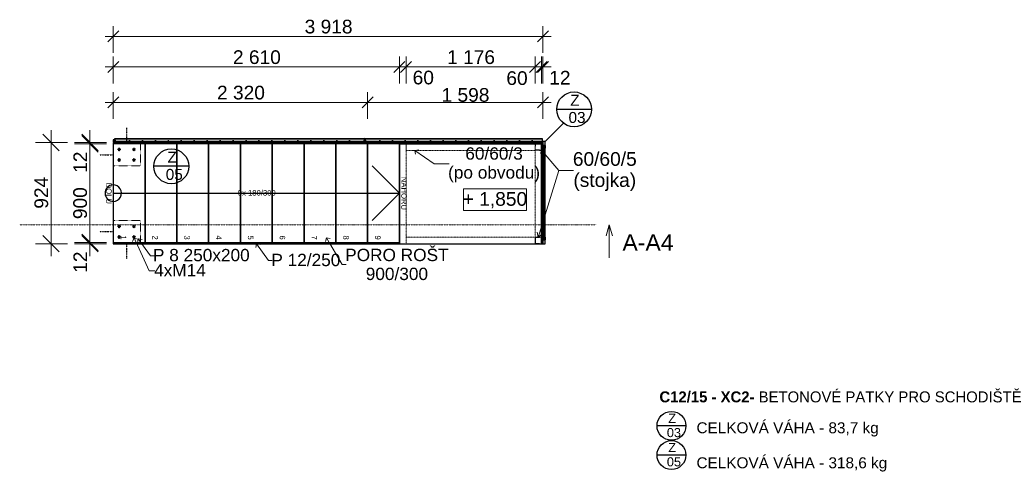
# Model space of a CAD drawing. Header units: millimetres. Extents: x -11934 to 16012, y -44210 to -5230.
# Tile 7 of 7: x -11934 to -2956, y -9386 to -5230. Entities that reach past the tile are written whole.
import ezdxf

# ---------------------------------------------------------------- set-up
doc = ezdxf.new("R2010")
doc.units = ezdxf.units.MM
doc.header["$MEASUREMENT"] = 0
for name, pattern in [('Wipeout_Contour', [1000, 0, -1000]), ('Čerchovaná S', [3.5, 1.5, -0.85, 0.3, -0.85]), ('čárkovaná 3', [1.5, 1, -0.5]), ('Čárkovaná S', [2.5, 1.5, -1])]:
    doc.linetypes.add(name, pattern=pattern)
for name, color, linetype in [('5._POHLED ZÁPADNÍ_3_Anotace - S', 7, 'Continuous'), ('5._POHLED ZÁPADNÍ_3_Anotace - SP', 7, 'Continuous'), ('5._POHLED ZÁPADNÍ_3_Interiér - schodiště', 7, 'Continuous'), ('5._POHLED ZÁPADNÍ_3_Konstrukce - nosné', 7, 'Continuous'), ('5._POHLED ZÁPADNÍ_3_Kóty - SP', 7, 'Continuous'), ('5._POHLED ZÁPADNÍ_3_Nové_3D prvky model', 7, 'Continuous'), ('5._POHLED ZÁPADNÍ_3_Nové_Interiér - schodiště', 7, 'Continuous'), ('5._POHLED ZÁPADNÍ_3_Nové_Konstrukce - nosné', 7, 'Continuous'), ('5._POHLED ZÁPADNÍ_3_Nové_Popis', 7, 'Continuous'), ('5._POHLED ZÁPADNÍ_3_Nové_Výplně - Povrchové', 7, 'Continuous'), ('5._POHLED ZÁPADNÍ_3_Popis_CZ', 7, 'Continuous'), ('5._POHLED ZÁPADNÍ_3_Značky - řezy', 7, 'Continuous')]:
    doc.layers.add(name, color=color, linetype=linetype)
doc.styles.add('GENEROVANÝ_STYL_1', font='txt')
doc.styles.add('GENEROVANÝ_STYL_2', font='txt')
doc.styles.add('GENEROVANÝ_STYL_3', font='txt')

msp = doc.modelspace()

# ---------------------------------------------------------------- linework, layer by layer
at = {"layer": '5._POHLED ZÁPADNÍ_3_Anotace - SP', "color": 154, "linetype": 'Continuous', "lineweight": 13}
for p, q in [((-8330.1, -6422), (-8295.3, -6415.7)), ((-8330.1, -6422), (-8153.8, -6543.8)), ((-8330.1, -6422), (-8323.7, -6456.8)), ((-7179.1, -6418), (-7181.7, -6453.3)), ((-7179.1, -6418), (-7018.7, -6604.4)), ((-7179.1, -6418), (-7143.8, -6420.7)), ((-8153.8, -6543.8), (-8018.9, -6543.8)), ((-7018.7, -6604.4), (-6883.9, -6604.4)), ((-7312.6, -6773.2), (-7888.6, -6773.2)), ((-7888.6, -6773.2), (-7888.6, -6969.6)), ((-7312.6, -6969.6), (-7312.6, -6773.2)), ((-7888.6, -6969.6), (-7312.6, -6969.6)), ((-10741.9, -7383.5), (-10707.8, -7383.5)), ((-9665.3, -7428), (-9631.2, -7428)), ((-10754.7, -7521.8), (-10703, -7521.8)), ((-8992.4, -7462.1), (-8958.4, -7462.1))]:
    msp.add_line(p, q, dxfattribs=at)
at = {"layer": '5._POHLED ZÁPADNÍ_3_Konstrukce - nosné', "color": 92, "linetype": 'Čárkovaná S', "lineweight": 13, "true_color": 0x00d700}
for p, q in [((-8411.1, -7274), (-8411.1, -6362)), ((-8411.1, -6362), (-7235.1, -6362)), ((-8411.1, -6422), (-8411.1, -6362)), ((-7175.1, -6362), (-7235.1, -6362)), ((-7235.1, -6362), (-7235.1, -7274)), ((-7235.1, -6362), (-7235.1, -6422)), ((-7175.1, -7274), (-7175.1, -6362)), ((-7235.1, -6422), (-8411.1, -6422)), ((-8411.1, -7214), (-7235.1, -7214)), ((-8411.1, -7274), (-8411.1, -7214)), ((-7235.1, -7214), (-7235.1, -7274)), ((-7235.1, -7274), (-8411.1, -7274)), ((-7235.1, -7274), (-7175.1, -7274))]:
    msp.add_line(p, q, dxfattribs=at)
at = {"layer": '5._POHLED ZÁPADNÍ_3_Konstrukce - nosné', "color": 21, "linetype": 'čárkovaná 3', "lineweight": 20, "true_color": 0xff9955}
for p, q in [((-7235.1, -6362), (-7175.1, -6362)), ((-7235.1, -6422), (-7235.1, -6362)), ((-7231.1, -6366), (-7179.1, -6366)), ((-7231.1, -6418), (-7231.1, -6366)), ((-7179.1, -6366), (-7179.1, -6418)), ((-7175.1, -6362), (-7175.1, -6422)), ((-7175.1, -6422), (-7235.1, -6422)), ((-7179.1, -6418), (-7231.1, -6418)), ((-7235.1, -7214), (-7175.1, -7214)), ((-7235.1, -7274), (-7235.1, -7214)), ((-7231.1, -7218), (-7179.1, -7218)), ((-7231.1, -7270), (-7231.1, -7218)), ((-7179.1, -7270), (-7231.1, -7270)), ((-7179.1, -7218), (-7179.1, -7270)), ((-7175.1, -7214), (-7175.1, -7274)), ((-7175.1, -7274), (-7235.1, -7274))]:
    msp.add_line(p, q, dxfattribs=at)
at = {"layer": '5._POHLED ZÁPADNÍ_3_Konstrukce - nosné', "color": 154, "linetype": 'Continuous', "lineweight": 13}
for p, q in [((-7018.7, -6604.4), (-7205.1, -7218)), ((-7205.1, -7218), (-7216.4, -7169.3)), ((-7205.1, -7218), (-7168.6, -7183.9))]:
    msp.add_line(p, q, dxfattribs=at)
at = {"layer": '5._POHLED ZÁPADNÍ_3_Kóty - SP', "color": 154, "linetype": 'Continuous', "lineweight": 13}
for p, q in [((-11081.1, -5531.7), (-11081.1, -5288)), ((-7163.1, -5531.7), (-7163.1, -5288)), ((-11156.1, -5381.7), (-11081.1, -5381.7)), ((-11031.1, -5331.7), (-11131.1, -5431.7)), ((-11081.1, -5381.7), (-7163.1, -5381.7)), ((-7213.1, -5431.7), (-7113.1, -5331.7)), ((-7163.1, -5381.7), (-7088.1, -5381.7)), ((-11031.1, -5610.6), (-11131.1, -5710.6)), ((-11081.1, -5810.6), (-11081.1, -5566.8)), ((-8421.1, -5610.6), (-8521.1, -5710.6)), ((-8471.1, -5810.6), (-8471.1, -5566.8)), ((-8361.1, -5610.6), (-8461.1, -5710.6)), ((-8411.1, -5810.6), (-8411.1, -5566.8)), ((-7185.1, -5610.6), (-7285.1, -5710.6)), ((-7235.1, -5810.6), (-7235.1, -5566.8)), ((-7225.1, -5710.6), (-7125.1, -5610.6)), ((-7113.1, -5610.6), (-7213.1, -5710.6)), ((-7175.1, -5810.6), (-7175.1, -5566.8)), ((-7163.1, -5810.6), (-7163.1, -5566.8)), ((-11156.1, -5660.6), (-11081.1, -5660.6)), ((-11081.1, -5660.6), (-8471.1, -5660.6)), ((-8471.1, -5660.6), (-8411.1, -5660.6)), ((-8411.1, -5660.6), (-7235.1, -5660.6)), ((-7235.1, -5660.6), (-7175.1, -5660.6)), ((-7175.1, -5660.6), (-7163.1, -5660.6)), ((-7163.1, -5660.6), (-7088.1, -5660.6)), ((-11081.1, -6134.1), (-11081.1, -5890.3)), ((-8761.1, -6134.1), (-8761.1, -5890.3)), ((-7163.1, -6134.1), (-7163.1, -5890.3)), ((-11156.1, -5984.1), (-11081.1, -5984.1)), ((-11031.1, -5934.1), (-11131.1, -6034.1)), ((-11081.1, -5984.1), (-8761.1, -5984.1)), ((-8711.1, -5934.1), (-8811.1, -6034.1)), ((-8761.1, -5984.1), (-7163.1, -5984.1)), ((-7213.1, -6034.1), (-7113.1, -5934.1)), ((-7163.1, -5984.1), (-7088.1, -5984.1)), ((-11573.2, -6425), (-11723.2, -6275)), ((-11648.2, -6350), (-11648.2, -6237.5)), ((-11368.9, -6275), (-11218.9, -6425)), ((-11293.9, -6350), (-11293.9, -6237.5)), ((-11498.2, -6350), (-11788.8, -6350)), ((-11648.2, -7274), (-11648.2, -6350)), ((-11143.9, -6350), (-11434.5, -6350)), ((-11143.9, -6362), (-11434.5, -6362)), ((-11218.9, -6437), (-11368.9, -6287)), ((-11293.9, -6362), (-11293.9, -6350)), ((-11293.9, -7262), (-11293.9, -6362)), ((-11723.2, -7199), (-11573.2, -7349)), ((-11143.9, -7262), (-11434.5, -7262)), ((-11368.9, -7187), (-11218.9, -7337)), ((-11218.9, -7349), (-11368.9, -7199)), ((-11293.9, -7274), (-11293.9, -7262)), ((-11498.2, -7274), (-11788.8, -7274)), ((-11648.2, -7386.5), (-11648.2, -7274)), ((-11143.9, -7274), (-11434.5, -7274)), ((-11293.9, -7386.5), (-11293.9, -7274))]:
    msp.add_line(p, q, dxfattribs=at)
at = {"layer": '5._POHLED ZÁPADNÍ_3_Nové_3D prvky model', "color": 1, "linetype": 'Continuous', "lineweight": 25, "flags": 128}
for points in [[(-8471.1, -6350), (-8471.1, -6362), (-7175.1, -6362), (-7175.1, -6350)], [(-8471.1, -6362), (-8471.1, -7274), (-7175.1, -7274), (-7175.1, -6362)], [(-7175.1, -7274), (-7163.1, -7274), (-7163.1, -6350), (-7175.1, -6350)]]:
    msp.add_lwpolyline(points, close=True, dxfattribs=at)
at = {"layer": '5._POHLED ZÁPADNÍ_3_Nové_Interiér - schodiště', "color": 1, "linetype": 'Continuous', "lineweight": 25}
for p, q in [((-8471.1, -6350), (-11081.1, -6350)), ((-11081.1, -6350), (-11081.1, -6362)), ((-11081.1, -6362), (-8471.1, -6362)), ((-8471.1, -6362), (-8471.1, -6350)), ((-8471.1, -7262), (-11081.1, -7262)), ((-11081.1, -7262), (-11081.1, -7274)), ((-8471.1, -7274), (-8471.1, -7262)), ((-11081.1, -7274), (-8471.1, -7274))]:
    msp.add_line(p, q, dxfattribs=at)
at = {"layer": '5._POHLED ZÁPADNÍ_3_Nové_Interiér - schodiště', "color": 1, "linetype": 'Čárkovaná S', "lineweight": 25, "flags": 128}
for points in [[(-10775.9, -6362), (-10775.9, -7262), (-10485.9, -7262), (-10485.9, -6362)], [(-10485.9, -6362), (-10485.9, -7262), (-10195.9, -7262), (-10195.9, -6362)], [(-10195.9, -6362), (-10195.9, -7262), (-9905.9, -7262), (-9905.9, -6362)], [(-9905.9, -6362), (-9905.9, -7262), (-9615.9, -7262), (-9615.9, -6362)], [(-9615.9, -6362), (-9615.9, -7262), (-9325.9, -7262), (-9325.9, -6362)], [(-9325.9, -6362), (-9325.9, -7262), (-9035.9, -7262), (-9035.9, -6362)], [(-9035.9, -6362), (-9035.9, -7262), (-8745.9, -7262), (-8745.9, -6362)], [(-8745.9, -6362), (-8745.9, -7262), (-8471.1, -7262), (-8471.1, -6362)]]:
    msp.add_lwpolyline(points, close=True, dxfattribs=at)
at = {"layer": '5._POHLED ZÁPADNÍ_3_Nové_Konstrukce - nosné', "color": 1, "linetype": 'Čerchovaná S', "lineweight": 25}
for p, q in [((-10956.4, -6709.2), (-10956.6, -6215.2)), ((-11203.4, -6462.3), (-10709.5, -6462.1)), ((-10956.4, -7410.2), (-10956.6, -6916.2)), ((-11203.4, -7163.3), (-10709.5, -7163.1))]:
    msp.add_line(p, q, dxfattribs=at)
at = {"layer": '5._POHLED ZÁPADNÍ_3_Nové_Konstrukce - nosné', "color": 1, "linetype": 'Continuous', "lineweight": 25}
for p, q in [((-8413.7, -6332.8), (-8425.7, -6332.8)), ((-8419.7, -6326.8), (-8419.7, -6338.8)), ((-8297.9, -6332.9), (-8309.9, -6332.9)), ((-8303.9, -6326.9), (-8303.9, -6338.9)), ((-8182, -6332.9), (-8194, -6332.9)), ((-8188, -6326.9), (-8188, -6338.9)), ((-8066.2, -6333), (-8078.2, -6333)), ((-8072.2, -6327), (-8072.2, -6339)), ((-7950.3, -6333.1), (-7962.3, -6333.1)), ((-7956.3, -6327.1), (-7956.4, -6339.1)), ((-7834.5, -6333.2), (-7846.5, -6333.2)), ((-7840.5, -6327.2), (-7840.5, -6339.2)), ((-7718.7, -6333.2), (-7730.7, -6333.2)), ((-7724.7, -6327.2), (-7724.7, -6339.2)), ((-7602.8, -6333.3), (-7614.8, -6333.3)), ((-7608.8, -6327.3), (-7608.8, -6339.3)), ((-7487, -6333.4), (-7499, -6333.4)), ((-7493, -6327.4), (-7493, -6339.4)), ((-7371.2, -6333.5), (-7383.2, -6333.5)), ((-7377.2, -6327.5), (-7377.2, -6339.5)), ((-7255.3, -6333.5), (-7267.3, -6333.5)), ((-7261.3, -6327.5), (-7261.3, -6339.5)), ((-7143, -6339.9), (-7163, -6339.9)), ((-7163, -6339.9), (-7163, -6389.9)), ((-7143, -6389.9), (-7143, -6339.9)), ((-7163, -6389.9), (-7163, -7225)), ((-7143, -7225), (-7143, -6389.9)), ((-7159, -6523.5), (-7147, -6523.5)), ((-7153, -6517.5), (-7153, -6529.5)), ((-7159, -6637.1), (-7147, -6637.1)), ((-7153, -6631.1), (-7153, -6643.1)), ((-7159, -6750.7), (-7147, -6750.7)), ((-7153, -6744.7), (-7153, -6756.7)), ((-7159, -6864.3), (-7147, -6864.3)), ((-7153, -6858.3), (-7153, -6870.3)), ((-7159, -6977.9), (-7147, -6977.9)), ((-7153, -6971.9), (-7153, -6983.9)), ((-7159, -7091.5), (-7147, -7091.5)), ((-7153, -7085.5), (-7153, -7097.5)), ((-7163, -7225), (-7163, -7275)), ((-7143, -7275), (-7143, -7225)), ((-7163, -7275), (-7143, -7275))]:
    msp.add_line(p, q, dxfattribs=at)
at = {"layer": '5._POHLED ZÁPADNÍ_3_Nové_Konstrukce - nosné', "color": 1, "linetype": 'Continuous', "lineweight": 25, "flags": 128}
for points in [[(-7165.5, -6402.4), (-7140.5, -6402.4), (-7140.5, -6377.4), (-7165.5, -6377.4)], [(-7159, -7225), (-7147, -7225), (-7147, -6389.9), (-7159, -6389.9)], [(-7165.5, -7237.5), (-7140.5, -7237.5), (-7140.5, -7212.5), (-7165.5, -7212.5)]]:
    msp.add_lwpolyline(points, close=True, dxfattribs=at)
at = {"layer": '5._POHLED ZÁPADNÍ_3_Nové_Popis', "color": 1, "linetype": 'Continuous', "lineweight": 25}
for p, q in [((-6720.1, -6047.7), (-7037.3, -6047.7)), ((-6976, -6172.9), (-7143, -6339.9)), ((-5859.2, -8935.2), (-6122.3, -8935.2)), ((-5859.2, -9201.9), (-6122.3, -9201.9))]:
    msp.add_line(p, q, dxfattribs=at)
for centre, radius in [((-6878.7, -6047.7), 158.6), ((-5990.8, -8935.2), 131.6), ((-5990.8, -9201.9), 131.6)]:
    msp.add_circle(centre, radius, dxfattribs=at)
at = {"layer": '5._POHLED ZÁPADNÍ_3_Značky - řezy', "color": 154, "linetype": 'Continuous', "lineweight": 13}
for p, q in [((-6587.5, -7201.6), (-6557.5, -7101.6)), ((-6557.5, -7101.6), (-6557.5, -7401.6)), ((-6527.5, -7201.6), (-6557.5, -7101.6))]:
    msp.add_line(p, q, dxfattribs=at)

# ---------------------------------------------------------------- texts
at = {"layer": '5._POHLED ZÁPADNÍ_3_Anotace - S', "color": 7, "linetype": 'Continuous', "lineweight": 20, "insert": (-6139.6, -8723.8), "char_height": 100, "attachment_point": 7, "style": 'GENEROVANÝ_STYL_3'}
msp.add_mtext('\\A1;{\\pql;\\fArial|b1|i0|c238|p38; C12/15 - XC2- \\fArial|b0|i0|c238|p38;BETON\\fArial|b0|i0|c238|p38;OVÉ\\fArial|b1|i0|c238|p38; \\fArial|b0|i0|c238|p38;PATKY PRO SCHODIŠTĚ }', dxfattribs=at)
at = {"layer": '5._POHLED ZÁPADNÍ_3_Anotace - S', "color": 7, "linetype": 'Continuous', "lineweight": 20, "insert": (-5762.3, -9352.4), "char_height": 100, "attachment_point": 7, "line_spacing_factor": 0.766493, "style": 'GENEROVANÝ_STYL_1'}
msp.add_mtext('\\A1;{\\pql;\\fArial|b0|i0|c238|p38;CELKOVÁ VÁHA - 83,7 kg\\P\\pql;\\fArial|b0|i0|c238|p38;\\P\\pql;\\fArial|b0|i0|c238|p38;\\H0.500000x;\\P\\pql;\\fArial|b0|i0|c238|p38;\\H2.000000x;CELKOVÁ VÁHA - 318,6 kg}', dxfattribs=at)
at = {"layer": '5._POHLED ZÁPADNÍ_3_Anotace - SP', "color": 154, "linetype": 'Continuous', "lineweight": 13, "attachment_point": 5, "line_spacing_factor": 0.92221, "style": 'GENEROVANÝ_STYL_1'}
for s, insert, char_height in [('\\A1;{\\pqc;\\fArial|b0|i0|c238|p38;60/60/3\\P\\pqc;\\fArial|b0|i0|c238|p38;(po obvodu)}', (-7608.5, -6553.7), 112.5), ('\\A1;{\\pqc;\\fArial|b0|i0|c238|p38;60/60/5\\P\\pqc;\\fArial|b0|i0|c238|p38;(stojka)}', (-6598.8, -6615.3), 125)]:
    msp.add_mtext(s, dxfattribs=dict(at, insert=insert, char_height=char_height))
at = {"layer": '5._POHLED ZÁPADNÍ_3_Anotace - SP', "color": 154, "linetype": 'Continuous', "lineweight": 13, "attachment_point": 5, "style": 'GENEROVANÝ_STYL_1'}
for s, insert, char_height in [('\\A1;{\\pqc;\\fArial|b0|i0|c238|p38;+ 1,850}', (-7600.6, -6876.4), 125), ('\\A1;{\\pqc;\\fArial|b0|i0|c238|p38;P 8 \\fArial|b0|i0|c238|p38;2\\fArial|b0|i0|c238|p38;50x\\fArial|b0|i0|c238|p38;20\\fArial|b0|i0|c238|p38;0}', (-10277.9, -7378), 112.5), ('\\A1;{\\pqc;\\fArial|b0|i0|c238|p38;P 12\\fArial|b0|i0|c238|p38;/\\fArial|b0|i0|c238|p38;250}', (-9324.7, -7422.5), 112.5), ('\\A1;{\\pqc;\\fArial|b0|i0|c238|p38;4\\fArial|b0|i0|c238|p38;xM14}', (-10472.6, -7515.4), 112.5)]:
    msp.add_mtext(s, dxfattribs=dict(at, insert=insert, char_height=char_height))
at = {"layer": '5._POHLED ZÁPADNÍ_3_Kóty - SP', "color": 154, "linetype": 'Continuous', "lineweight": 13, "char_height": 125, "attachment_point": 7, "style": 'GENEROVANÝ_STYL_2'}
for s, insert, width in [('\\A1;{\\pql;\\fArial|b0|i0|c0|p38;3\xa0918}', (-9335.8, -5356.7), 427.429), ('\\A1;{\\pql;\\fArial|b0|i0|c0|p38;2\xa0610}', (-9989.8, -5635.6), 427.429), ('\\A1;{\\pql;\\fArial|b0|i0|c0|p38;1\xa0176}', (-8036.8, -5635.6), 427.429), ('\\A1;{\\pql;\\fArial|b0|i0|c0|p38;60}', (-8350.8, -5821.4), 189.715), ('\\A1;{\\pql;\\fArial|b0|i0|c0|p38;60}', (-7496.4, -5827), 189.715), ('\\A1;{\\pql;\\fArial|b0|i0|c0|p38;12}', (-7105.4, -5821.4), 189.715), ('\\A1;{\\pql;\\fArial|b0|i0|c0|p38;2\xa0320}', (-10134.8, -5959.1), 427.429), ('\\A1;{\\pql;\\fArial|b0|i0|c0|p38;1\xa0598}', (-8087.5, -5980.1), 427.429)]:
    msp.add_mtext(s, dxfattribs=dict(at, insert=insert, width=width))
at = {"layer": '5._POHLED ZÁPADNÍ_3_Kóty - SP', "color": 154, "linetype": 'Continuous', "lineweight": 13, "char_height": 125, "attachment_point": 7, "rotation": 90, "style": 'GENEROVANÝ_STYL_2'}
for s, insert, width in [('\\A1;{\\pql;\\fArial|b0|i0|c0|p38;12}', (-11318.9, -6626.8), 189.715), ('\\A1;{\\pql;\\fArial|b0|i0|c0|p38;924}', (-11673.2, -6954.3), 284.572), ('\\A1;{\\pql;\\fArial|b0|i0|c0|p38;900}', (-11318.9, -7049.2), 284.572), ('\\A1;{\\pql;\\fArial|b0|i0|c0|p38;12}', (-11318.9, -7538.8), 189.715)]:
    msp.add_mtext(s, dxfattribs=dict(at, insert=insert, width=width))
at = {"layer": '5._POHLED ZÁPADNÍ_3_Popis_CZ', "color": 1, "linetype": 'Continuous', "lineweight": 25, "attachment_point": 5, "style": 'GENEROVANÝ_STYL_1'}
for s, insert, char_height, line_spacing_factor in [('\\A1;{\\pqc;\\fArial|b0|i0|c238|p38;Z\\P\\pqc;\\fArial|b0|i0|c238|p38; 0\\fArial|b0|i0|c238|p38;3}', (-6871.1, -6044), 100, 0.94068), ('\\A1;{\\pqc;\\fArial|b0|i0|c238|p38;Z\\P\\pqc;\\fArial|b0|i0|c238|p38; 0\\fArial|b0|i0|c238|p38;3}', (-5984.4, -8932.1), 82.96, 0.94068), ('\\A1;{\\pqc;\\fArial|b0|i0|c238|p38;Z\\P\\pqc;\\fArial|b0|i0|c238|p38; 0\\fArial|b0|i0|c238|p38;5}', (-5984.4, -9198.8), 82.96, 0.940294)]:
    msp.add_mtext(s, dxfattribs=dict(at, insert=insert, char_height=char_height, line_spacing_factor=line_spacing_factor))
at = {"layer": '5._POHLED ZÁPADNÍ_3_Značky - řezy', "color": 154, "linetype": 'Continuous', "lineweight": 13, "insert": (-6437.5, -7337.3), "char_height": 150, "attachment_point": 7, "style": 'GENEROVANÝ_STYL_2'}
msp.add_mtext('\\A1;{\\pql;\\pt0;\\fArial|b0|i0|c0|p38;A-A4}', dxfattribs=at)

# ---------------------------------------------------------------- next in the draw order: wipeouts: each hides what was drawn before it
at = {"color": 254, "linetype": 'Wipeout_Contour', "lineweight": 0, "ltscale": 51560.222893}
msp.add_wipeout([(-10791.1, -6362), (-11081.1, -6362), (-11081.1, -7262), (-10791.1, -7262)], dxfattribs=at).dxf.layer = '5._POHLED ZÁPADNÍ_3_Nové_Výplně - Povrchové'

# ---------------------------------------------------------------- next in the draw order: linework, layer by layer
at = {"layer": '5._POHLED ZÁPADNÍ_3_Anotace - SP', "color": 154, "linetype": 'Continuous', "lineweight": 13}
for p, q in [((-10891.8, -7219.6), (-10904.2, -7252.7)), ((-10891.8, -7219.6), (-10858.7, -7232)), ((-10852.7, -7229.6), (-10858.4, -7264.5))]:
    msp.add_line(p, q, dxfattribs=at)
at = {"layer": '5._POHLED ZÁPADNÍ_3_Konstrukce - nosné', "color": 92, "linetype": 'čárkovaná 3', "lineweight": 13, "true_color": 0x00d700}
for p, q in [((-11081.1, -6562), (-11081.1, -6362)), ((-11081.1, -7262), (-11081.1, -7062))]:
    msp.add_line(p, q, dxfattribs=at)
at = {"layer": '5._POHLED ZÁPADNÍ_3_Konstrukce - nosné', "color": 7, "linetype": 'Continuous', "lineweight": 50}
for centre in [(-11026.9, -6413.5), (-10891.8, -6413.5), (-11026.9, -6510.1), (-10891.8, -6510.1), (-11026.9, -7116), (-10891.8, -7116), (-11026.9, -7212.6), (-10891.8, -7212.6)]:
    msp.add_circle(centre, 7, dxfattribs=at)
at = {"layer": '5._POHLED ZÁPADNÍ_3_Nové_Interiér - schodiště', "color": 1, "linetype": 'Continuous', "lineweight": 25}
for p, q in [((-10791.1, -6362), (-11081.1, -6362)), ((-11081.1, -6362), (-11081.1, -7262)), ((-10791.1, -7262), (-10791.1, -6362)), ((-11081.1, -7262), (-10791.1, -7262))]:
    msp.add_line(p, q, dxfattribs=at)
for start, end in [(91.00881, 271.00881), (271.00881, 91.00881)]:
    msp.add_arc((-11081.1, -6812), 75, start, end, dxfattribs=at)
at = {"layer": '5._POHLED ZÁPADNÍ_3_Nové_Konstrukce - nosné', "color": 1, "linetype": 'Continuous', "lineweight": 25}
for p, q in [((-10939, -6334.5), (-10927, -6334.5)), ((-10933, -6340.5), (-10933, -6328.5))]:
    msp.add_line(p, q, dxfattribs=at)
at = {"layer": '5._POHLED ZÁPADNÍ_3_Nové_Konstrukce - nosné', "color": 1, "linetype": 'Continuous', "lineweight": 25, "flags": 128}
msp.add_lwpolyline([(-11061.1, -6344.6), (-11061.1, -6324.6), (-11081.1, -6324.7), (-11081.1, -6344.7)], close=True, dxfattribs=at)

# ---------------------------------------------------------------- next in the draw order: texts
at = {"layer": '5._POHLED ZÁPADNÍ_3_Interiér - schodiště', "color": 1, "linetype": 'Continuous', "lineweight": 25, "char_height": 50, "attachment_point": 4, "rotation": 270, "style": 'GENEROVANÝ_STYL_1'}
for s, insert in [('\\A1;{\\pql;\\fArial|b0|i0|c238|p38;DOLŮ}', (-11120.8, -6717)), ('\\A1;{\\pql;\\fArial|b0|i0|c238|p38;1}', (-10988.2, -7198.1))]:
    msp.add_mtext(s, dxfattribs=dict(at, insert=insert))

# ---------------------------------------------------------------- next in the draw order: wipeouts: each hides what was drawn before it
at = {"color": 254, "linetype": 'Wipeout_Contour', "lineweight": 0, "ltscale": 50579.476695}
msp.add_wipeout([(-10501.1, -6362), (-10791.1, -6362), (-10791.1, -7262), (-10501.1, -7262)], dxfattribs=at).dxf.layer = '5._POHLED ZÁPADNÍ_3_Nové_Výplně - Povrchové'

# ---------------------------------------------------------------- next in the draw order: linework, layer by layer
at = {"layer": '5._POHLED ZÁPADNÍ_3_Anotace - SP', "color": 154, "linetype": 'Continuous', "lineweight": 13}
for p, q in [((-10891.8, -7219.6), (-10754.7, -7521.8)), ((-10852.7, -7229.6), (-10741.9, -7383.5)), ((-10852.7, -7229.6), (-10817.8, -7235.3))]:
    msp.add_line(p, q, dxfattribs=at)
at = {"layer": '5._POHLED ZÁPADNÍ_3_Konstrukce - nosné', "color": 92, "linetype": 'čárkovaná 3', "lineweight": 13, "true_color": 0x00d700}
for p, q in [((-11081.1, -6362), (-10831.1, -6362)), ((-10831.1, -6362), (-10831.1, -6562)), ((-10831.1, -6562), (-11081.1, -6562)), ((-11081.1, -7062), (-10831.1, -7062)), ((-10831.1, -7062), (-10831.1, -7262)), ((-10831.1, -7262), (-11081.1, -7262))]:
    msp.add_line(p, q, dxfattribs=at)
at = {"layer": '5._POHLED ZÁPADNÍ_3_Nové_Interiér - schodiště', "color": 1, "linetype": 'Continuous', "lineweight": 25}
for p, q in [((-10501.1, -6362), (-10791.1, -6362)), ((-10791.1, -6362), (-10791.1, -7262)), ((-10501.1, -7262), (-10501.1, -6362)), ((-11081.1, -6812), (-10791.1, -6812)), ((-10791.1, -7262), (-10501.1, -7262))]:
    msp.add_line(p, q, dxfattribs=at)
at = {"layer": '5._POHLED ZÁPADNÍ_3_Nové_Konstrukce - nosné', "color": 1, "linetype": 'Continuous', "lineweight": 25}
for p, q in [((-10820.9, -6334.4), (-10808.9, -6334.4)), ((-10814.9, -6340.4), (-10814.9, -6328.4)), ((-10702.8, -6334.3), (-10690.8, -6334.3)), ((-10696.8, -6340.3), (-10696.8, -6328.3)), ((-10584.7, -6334.2), (-10572.7, -6334.2)), ((-10578.7, -6340.2), (-10578.7, -6328.2))]:
    msp.add_line(p, q, dxfattribs=at)

# ---------------------------------------------------------------- next in the draw order: texts
at = {"layer": '5._POHLED ZÁPADNÍ_3_Interiér - schodiště', "color": 1, "linetype": 'Continuous', "lineweight": 25, "insert": (-10698.2, -7198.1), "char_height": 50, "attachment_point": 4, "rotation": 270, "style": 'GENEROVANÝ_STYL_1'}
msp.add_mtext('\\A1;{\\pql;\\fArial|b0|i0|c238|p38;2}', dxfattribs=at)

# ---------------------------------------------------------------- next in the draw order: wipeouts: each hides what was drawn before it
at = {"color": 254, "linetype": 'Wipeout_Contour', "lineweight": 0, "ltscale": 49606.450292}
msp.add_wipeout([(-10211.1, -6362), (-10501.1, -6362), (-10501.1, -7262), (-10211.1, -7262)], dxfattribs=at).dxf.layer = '5._POHLED ZÁPADNÍ_3_Nové_Výplně - Povrchové'

# ---------------------------------------------------------------- next in the draw order: linework, layer by layer
at = {"layer": '5._POHLED ZÁPADNÍ_3_Nové_Interiér - schodiště', "color": 1, "linetype": 'Continuous', "lineweight": 25}
for p, q in [((-10211.1, -6362), (-10501.1, -6362)), ((-10501.1, -6362), (-10501.1, -7262)), ((-10211.1, -7262), (-10211.1, -6362)), ((-10501.1, -7262), (-10211.1, -7262))]:
    msp.add_line(p, q, dxfattribs=at)
at = {"layer": '5._POHLED ZÁPADNÍ_3_Nové_Konstrukce - nosné', "color": 1, "linetype": 'Continuous', "lineweight": 25}
for p, q in [((-10466.6, -6334.1), (-10454.6, -6334.1)), ((-10460.6, -6340.1), (-10460.6, -6328.1)), ((-10348.5, -6334), (-10336.5, -6334)), ((-10342.5, -6340), (-10342.5, -6328))]:
    msp.add_line(p, q, dxfattribs=at)
at = {"layer": '5._POHLED ZÁPADNÍ_3_Nové_Popis', "color": 1, "linetype": 'Continuous', "lineweight": 25}
msp.add_line((-10393, -6567.2), (-10710.2, -6567.2), dxfattribs=at)
msp.add_circle((-10551.6, -6567.2), 158.6, dxfattribs=at)

# ---------------------------------------------------------------- next in the draw order: texts
at = {"layer": '5._POHLED ZÁPADNÍ_3_Interiér - schodiště', "color": 1, "linetype": 'Continuous', "lineweight": 25, "insert": (-10408.7, -7198.1), "char_height": 50, "attachment_point": 4, "rotation": 270, "style": 'GENEROVANÝ_STYL_1'}
msp.add_mtext('\\A1;{\\pql;\\fArial|b0|i0|c238|p38;3}', dxfattribs=at)
at = {"layer": '5._POHLED ZÁPADNÍ_3_Popis_CZ', "color": 1, "linetype": 'Continuous', "lineweight": 25, "insert": (-10544, -6563.5), "char_height": 100, "attachment_point": 5, "line_spacing_factor": 0.940294, "style": 'GENEROVANÝ_STYL_1'}
msp.add_mtext('\\A1;{\\pqc;\\fArial|b0|i0|c238|p38;Z\\P\\pqc;\\fArial|b0|i0|c238|p38; 0\\fArial|b0|i0|c238|p38;5}', dxfattribs=at)

# ---------------------------------------------------------------- next in the draw order: wipeouts: each hides what was drawn before it
at = {"color": 254, "linetype": 'Wipeout_Contour', "lineweight": 0, "ltscale": 48641.606067}
msp.add_wipeout([(-9921.1, -6362), (-10211.1, -6362), (-10211.1, -7262), (-9921.1, -7262)], dxfattribs=at).dxf.layer = '5._POHLED ZÁPADNÍ_3_Nové_Výplně - Povrchové'

# ---------------------------------------------------------------- next in the draw order: linework, layer by layer
at = {"layer": '5._POHLED ZÁPADNÍ_3_Nové_Interiér - schodiště', "color": 1, "linetype": 'Continuous', "lineweight": 25}
for p, q in [((-9921.1, -6362), (-10211.1, -6362)), ((-10211.1, -6362), (-10211.1, -7262)), ((-9921.1, -7262), (-9921.1, -6362)), ((-10211.1, -7262), (-9921.1, -7262))]:
    msp.add_line(p, q, dxfattribs=at)
at = {"layer": '5._POHLED ZÁPADNÍ_3_Nové_Konstrukce - nosné', "color": 1, "linetype": 'Continuous', "lineweight": 25}
for p, q in [((-10230.4, -6333.9), (-10218.4, -6333.9)), ((-10224.4, -6339.9), (-10224.4, -6327.9)), ((-10112.3, -6333.8), (-10100.3, -6333.8)), ((-10106.3, -6339.8), (-10106.3, -6327.8)), ((-9994.2, -6333.7), (-9982.2, -6333.6)), ((-9988.2, -6339.7), (-9988.2, -6327.7))]:
    msp.add_line(p, q, dxfattribs=at)

# ---------------------------------------------------------------- next in the draw order: texts
at = {"layer": '5._POHLED ZÁPADNÍ_3_Interiér - schodiště', "color": 1, "linetype": 'Continuous', "lineweight": 25, "insert": (-10118.2, -7198.1), "char_height": 50, "attachment_point": 4, "rotation": 270, "style": 'GENEROVANÝ_STYL_1'}
msp.add_mtext('\\A1;{\\pql;\\fArial|b0|i0|c238|p38;4}', dxfattribs=at)

# ---------------------------------------------------------------- next in the draw order: wipeouts: each hides what was drawn before it
at = {"color": 254, "linetype": 'Wipeout_Contour', "lineweight": 0, "ltscale": 47685.439741}
msp.add_wipeout([(-9631.1, -6362), (-9921.1, -6362), (-9921.1, -7262), (-9631.1, -7262)], dxfattribs=at).dxf.layer = '5._POHLED ZÁPADNÍ_3_Nové_Výplně - Povrchové'

# ---------------------------------------------------------------- next in the draw order: linework, layer by layer
at = {"layer": '5._POHLED ZÁPADNÍ_3_Anotace - SP', "color": 154, "linetype": 'Continuous', "lineweight": 13}
for q in [(-9781.8, -7308.9), (-9741.2, -7279.7)]:
    msp.add_line((-9776.1, -7274), q, dxfattribs=at)
at = {"layer": '5._POHLED ZÁPADNÍ_3_Nové_Interiér - schodiště', "color": 1, "linetype": 'Continuous', "lineweight": 25}
for p, q in [((-9631.1, -6362), (-9921.1, -6362)), ((-9921.1, -6362), (-9921.1, -7262)), ((-9631.1, -7262), (-9631.1, -6362)), ((-9921.1, -7262), (-9631.1, -7262))]:
    msp.add_line(p, q, dxfattribs=at)
at = {"layer": '5._POHLED ZÁPADNÍ_3_Nové_Konstrukce - nosné', "color": 1, "linetype": 'Continuous', "lineweight": 25}
for p, q in [((-9876.1, -6333.6), (-9864.1, -6333.5)), ((-9870.1, -6339.5), (-9870.1, -6327.5)), ((-9758, -6333.4), (-9746, -6333.4)), ((-9752, -6339.4), (-9752, -6327.4))]:
    msp.add_line(p, q, dxfattribs=at)

# ---------------------------------------------------------------- next in the draw order: texts
at = {"layer": '5._POHLED ZÁPADNÍ_3_Interiér - schodiště', "color": 1, "linetype": 'Continuous', "lineweight": 25, "insert": (-9828.6, -7198.1), "char_height": 50, "attachment_point": 4, "rotation": 270, "style": 'GENEROVANÝ_STYL_1'}
msp.add_mtext('\\A1;{\\pql;\\fArial|b0|i0|c238|p38;5}', dxfattribs=at)

# ---------------------------------------------------------------- next in the draw order: wipeouts: each hides what was drawn before it
at = {"color": 254, "linetype": 'Wipeout_Contour', "lineweight": 0, "ltscale": 46738.482925}
msp.add_wipeout([(-9341.1, -6362), (-9631.1, -6362), (-9631.1, -7262), (-9341.1, -7262)], dxfattribs=at).dxf.layer = '5._POHLED ZÁPADNÍ_3_Nové_Výplně - Povrchové'

# ---------------------------------------------------------------- next in the draw order: linework, layer by layer
at = {"layer": '5._POHLED ZÁPADNÍ_3_Anotace - SP', "color": 154, "linetype": 'Continuous', "lineweight": 13}
msp.add_line((-9776.1, -7274), (-9665.3, -7428), dxfattribs=at)
at = {"layer": '5._POHLED ZÁPADNÍ_3_Nové_Interiér - schodiště', "color": 1, "linetype": 'Continuous', "lineweight": 25}
for p, q in [((-9341.1, -6362), (-9631.1, -6362)), ((-9631.1, -6362), (-9631.1, -7262)), ((-9341.1, -7262), (-9341.1, -6362)), ((-9631.1, -7262), (-9341.1, -7262))]:
    msp.add_line(p, q, dxfattribs=at)
at = {"layer": '5._POHLED ZÁPADNÍ_3_Nové_Konstrukce - nosné', "color": 1, "linetype": 'Continuous', "lineweight": 25}
for p, q in [((-9639.9, -6333.3), (-9627.9, -6333.3)), ((-9633.9, -6339.3), (-9633.9, -6327.3)), ((-9521.8, -6333.2), (-9509.8, -6333.2)), ((-9515.8, -6339.2), (-9515.8, -6327.2)), ((-9403.7, -6333.1), (-9391.7, -6333.1)), ((-9397.7, -6339.1), (-9397.7, -6327.1))]:
    msp.add_line(p, q, dxfattribs=at)

# ---------------------------------------------------------------- next in the draw order: texts
at = {"layer": '5._POHLED ZÁPADNÍ_3_Interiér - schodiště', "color": 1, "linetype": 'Continuous', "lineweight": 25, "insert": (-9945, -6809.6), "char_height": 50, "attachment_point": 4, "style": 'GENEROVANÝ_STYL_1'}
msp.add_mtext('\\A1;{\\pql;\\fArial|b0|i0|c238|p38;9x 180/300}', dxfattribs=at)
at = {"layer": '5._POHLED ZÁPADNÍ_3_Interiér - schodiště', "color": 1, "linetype": 'Continuous', "lineweight": 25, "insert": (-9538.6, -7198.1), "char_height": 50, "attachment_point": 4, "rotation": 270, "style": 'GENEROVANÝ_STYL_1'}
msp.add_mtext('\\A1;{\\pql;\\fArial|b0|i0|c238|p38;6}', dxfattribs=at)

# ---------------------------------------------------------------- next in the draw order: wipeouts: each hides what was drawn before it
at = {"color": 254, "linetype": 'Wipeout_Contour', "lineweight": 0, "ltscale": 45801.305833}
msp.add_wipeout([(-9051.1, -6362), (-9341.1, -6362), (-9341.1, -7262), (-9051.1, -7262)], dxfattribs=at).dxf.layer = '5._POHLED ZÁPADNÍ_3_Nové_Výplně - Povrchové'

# ---------------------------------------------------------------- next in the draw order: linework, layer by layer
at = {"layer": '5._POHLED ZÁPADNÍ_3_Anotace - SP', "color": 154, "linetype": 'Continuous', "lineweight": 13}
for q in [(-9145.6, -7252.8), (-9102.6, -7227.2)]:
    msp.add_line((-9136.9, -7218.5), q, dxfattribs=at)
at = {"layer": '5._POHLED ZÁPADNÍ_3_Nové_Interiér - schodiště', "color": 1, "linetype": 'Continuous', "lineweight": 25}
for p, q in [((-9051.1, -6362), (-9341.1, -6362)), ((-9341.1, -6362), (-9341.1, -7262)), ((-9051.1, -7262), (-9051.1, -6362)), ((-9341.1, -7262), (-9051.1, -7262))]:
    msp.add_line(p, q, dxfattribs=at)
at = {"layer": '5._POHLED ZÁPADNÍ_3_Nové_Konstrukce - nosné', "color": 1, "linetype": 'Continuous', "lineweight": 25}
for p, q in [((-9285.6, -6333), (-9273.6, -6333)), ((-9279.6, -6339), (-9279.6, -6327)), ((-9167.5, -6332.9), (-9155.5, -6332.9)), ((-9161.5, -6338.9), (-9161.5, -6326.9))]:
    msp.add_line(p, q, dxfattribs=at)

# ---------------------------------------------------------------- next in the draw order: texts
at = {"layer": '5._POHLED ZÁPADNÍ_3_Interiér - schodiště', "color": 1, "linetype": 'Continuous', "lineweight": 25, "insert": (-9248.2, -7198.1), "char_height": 50, "attachment_point": 4, "rotation": 270, "style": 'GENEROVANÝ_STYL_1'}
msp.add_mtext('\\A1;{\\pql;\\fArial|b0|i0|c238|p38;7}', dxfattribs=at)

# ---------------------------------------------------------------- next in the draw order: wipeouts: each hides what was drawn before it
at = {"color": 254, "linetype": 'Wipeout_Contour', "lineweight": 0, "ltscale": 44874.520152}
msp.add_wipeout([(-8761.1, -6362), (-9051.1, -6362), (-9051.1, -7262), (-8761.1, -7262)], dxfattribs=at).dxf.layer = '5._POHLED ZÁPADNÍ_3_Nové_Výplně - Povrchové'

# ---------------------------------------------------------------- next in the draw order: linework, layer by layer
at = {"layer": '5._POHLED ZÁPADNÍ_3_Anotace - SP', "color": 154, "linetype": 'Continuous', "lineweight": 13}
msp.add_line((-9136.9, -7218.5), (-8992.4, -7462.1), dxfattribs=at)
at = {"layer": '5._POHLED ZÁPADNÍ_3_Nové_Interiér - schodiště', "color": 1, "linetype": 'Continuous', "lineweight": 25}
for p, q in [((-8761.1, -6362), (-9051.1, -6362)), ((-9051.1, -6362), (-9051.1, -7262)), ((-8761.1, -7262), (-8761.1, -6362)), ((-9051.1, -7262), (-8761.1, -7262))]:
    msp.add_line(p, q, dxfattribs=at)
at = {"layer": '5._POHLED ZÁPADNÍ_3_Nové_Konstrukce - nosné', "color": 1, "linetype": 'Continuous', "lineweight": 25}
for p, q in [((-9049.4, -6332.8), (-9037.4, -6332.8)), ((-9043.4, -6338.8), (-9043.4, -6326.8)), ((-8931.3, -6332.7), (-8919.3, -6332.7)), ((-8925.3, -6338.7), (-8925.3, -6326.7))]:
    msp.add_line(p, q, dxfattribs=at)

# ---------------------------------------------------------------- next in the draw order: texts
at = {"layer": '5._POHLED ZÁPADNÍ_3_Interiér - schodiště', "color": 1, "linetype": 'Continuous', "lineweight": 25, "insert": (-8958.6, -7198.1), "char_height": 50, "attachment_point": 4, "rotation": 270, "style": 'GENEROVANÝ_STYL_1'}
msp.add_mtext('\\A1;{\\pql;\\fArial|b0|i0|c238|p38;8}', dxfattribs=at)

# ---------------------------------------------------------------- next in the draw order: wipeouts: each hides what was drawn before it
at = {"color": 254, "linetype": 'Wipeout_Contour', "lineweight": 0, "ltscale": 43958.782087}
msp.add_wipeout([(-8761.1, -6362), (-8761.1, -7262), (-8471.1, -7262), (-8471.1, -6362)], dxfattribs=at).dxf.layer = '5._POHLED ZÁPADNÍ_3_Nové_Výplně - Povrchové'

# ---------------------------------------------------------------- next in the draw order: linework, layer by layer
at = {"layer": '5._POHLED ZÁPADNÍ_3_Konstrukce - nosné', "color": 92, "linetype": 'Čárkovaná S', "lineweight": 13, "true_color": 0x00d700}
for p, q in [((-8411.1, -6362), (-8471.1, -6362)), ((-8471.1, -6362), (-8471.1, -7274)), ((-8471.1, -7274), (-8411.1, -7274))]:
    msp.add_line(p, q, dxfattribs=at)
at = {"layer": '5._POHLED ZÁPADNÍ_3_Konstrukce - nosné', "color": 1, "linetype": 'Continuous', "lineweight": 13}
msp.add_line((-8471.1, -7274), (-7163.3, -7274), dxfattribs=at)
at = {"layer": '5._POHLED ZÁPADNÍ_3_Nové_Interiér - schodiště', "color": 1, "linetype": 'Continuous', "lineweight": 25}
for p, q in [((-8761.1, -6362), (-8761.1, -7262)), ((-8471.1, -6362), (-8761.1, -6362)), ((-8471.1, -7262), (-8471.1, -6362)), ((-8721.1, -6562), (-8471.1, -6812)), ((-10791.1, -6812), (-8761.1, -6812)), ((-8761.1, -6812), (-8471.1, -6812)), ((-8471.1, -6812), (-8721.1, -7062)), ((-8761.1, -7262), (-8471.1, -7262))]:
    msp.add_line(p, q, dxfattribs=at)
at = {"layer": '5._POHLED ZÁPADNÍ_3_Nové_Konstrukce - nosné', "color": 1, "linetype": 'Continuous', "lineweight": 25}
for p, q in [((-8645.4, -6332.6), (-8657.4, -6332.6)), ((-8651.4, -6326.6), (-8651.4, -6338.6)), ((-8529.5, -6332.7), (-8541.5, -6332.7)), ((-8535.5, -6326.7), (-8535.5, -6338.7))]:
    msp.add_line(p, q, dxfattribs=at)
at = {"layer": '5._POHLED ZÁPADNÍ_3_Nové_Konstrukce - nosné', "color": 1, "linetype": 'Continuous', "lineweight": 25, "flags": 128}
for points in [[(-8787.2, -6350), (-8787.2, -6315), (-11071.1, -6317.2), (-11071.1, -6352.2)], [(-8787.2, -6338.5), (-8787.2, -6326.5), (-11071.1, -6328.7), (-11071.1, -6340.7)], [(-8787.2, -6338.5), (-8787.2, -6326.5), (-11071.1, -6328.7), (-11071.1, -6340.7)], [(-8777.2, -6342.5), (-8777.2, -6322.5), (-8797.2, -6322.6), (-8797.2, -6342.6)], [(-8787.2, -6315), (-8787.2, -6350), (-7165.5, -6351.1), (-7165.5, -6316.1)], [(-8787.2, -6326.5), (-8787.2, -6338.5), (-7165.5, -6339.6), (-7165.5, -6327.6)], [(-8787.2, -6326.5), (-8787.2, -6338.5), (-7165.5, -6339.6), (-7165.5, -6327.6)]]:
    msp.add_lwpolyline(points, close=True, dxfattribs=at)
at = {"layer": '5._POHLED ZÁPADNÍ_3_Značky - řezy', "color": 154, "linetype": 'Čerchovaná S', "lineweight": 13}
msp.add_line((-11934.2, -7101.6), (-6677.5, -7101.6), dxfattribs=at)

# ---------------------------------------------------------------- next in the draw order: texts
at = {"layer": '5._POHLED ZÁPADNÍ_3_Anotace - SP', "color": 154, "linetype": 'Continuous', "lineweight": 13, "insert": (-8494.5, -7463), "char_height": 112.5, "attachment_point": 5, "line_spacing_factor": 0.921638, "style": 'GENEROVANÝ_STYL_1'}
msp.add_mtext('\\A1;{\\pqc;\\fArial|b0|i0|c238|p38;P\\fArial|b0|i0|c238|p38;ORO ROŠT\\P\\pqc;\\fArial|b0|i0|c238|p38;900/300}', dxfattribs=at)
at = {"layer": '5._POHLED ZÁPADNÍ_3_Interiér - schodiště', "color": 1, "linetype": 'Continuous', "lineweight": 25, "char_height": 50, "attachment_point": 4, "rotation": 270, "style": 'GENEROVANÝ_STYL_1'}
for s, insert in [('\\A1;{\\pql;\\fArial|b0|i0|c238|p38;NAHORU}', (-8429.4, -6663.7)), ('\\A1;{\\pql;\\fArial|b0|i0|c238|p38;9}', (-8668.6, -7198.1))]:
    msp.add_mtext(s, dxfattribs=dict(at, insert=insert))

doc.saveas('drawing.dxf')
